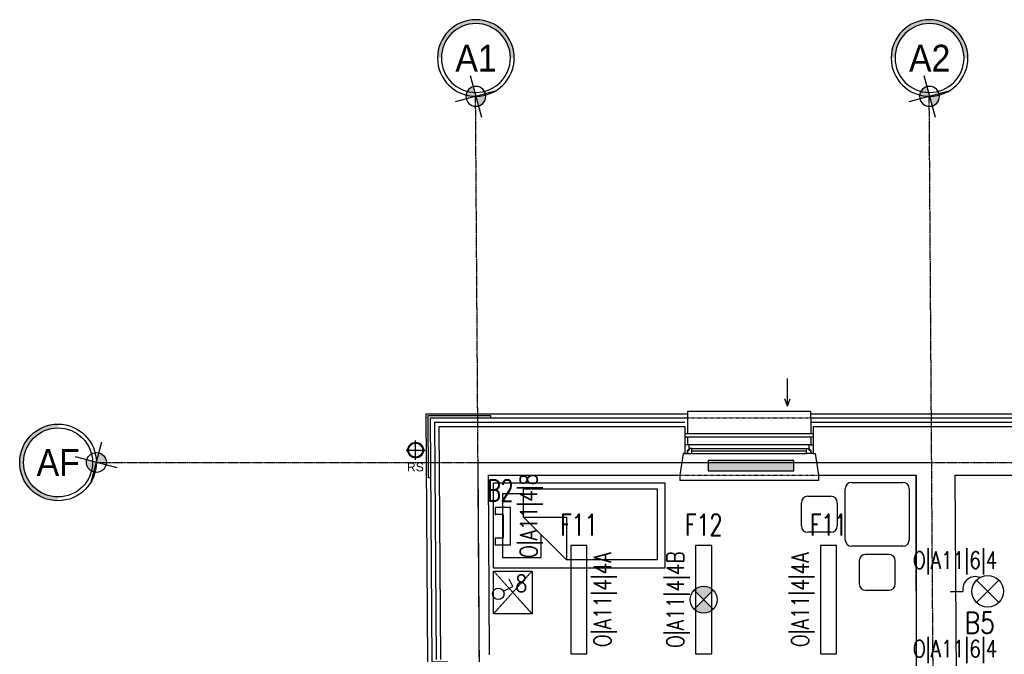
# Model space of a CAD drawing. Header units: inches. Extents: x -281236 to -70395, y 38777 to 102341.
# Tile 165 of 244: x -143289 to -142139, y 61452 to 62194. Entities that reach past the tile are written whole.
import ezdxf
from ezdxf.enums import TextEntityAlignment as Align

# ---------------------------------------------------------------- set-up
doc = ezdxf.new("R2010")
doc.units = ezdxf.units.IN
doc.header["$MEASUREMENT"] = 0
for name, pattern in [('CENTER', [2, 1.25, -0.25, 0.25, -0.25]), ('DASHDOT', [1, 0.5, -0.25, 0, -0.25]), ('DASHED2', [0.375, 0.25, -0.125])]:
    doc.linetypes.add(name, pattern=pattern)
doc.layers.get('0').update_dxf_attribs({"color": 101})
for name, color, linetype in [('E-80', 6, 'Continuous'), ('E-90', 6, 'Continuous'), ('E35', 6, 'Continuous'), ('Fas-balustrada-widok', 64, 'Continuous'), ('Ins-went-opis', 141, 'Continuous'), ('Ins-wod', 152, 'Continuous'), ('Ins-wod-opis', 155, 'Continuous'), ('Okn---okna', 5, 'Continuous'), ('Os-osie glowne', 8, 'CENTER'), ('Os-osie-opis', 8, 'Continuous'), ('Sc-cegla pelna', 32, 'Continuous'), ('Sc-izolacja term-obrys', 132, 'Continuous'), ('Sc-izolacja term-styropian', 151, 'STYROPIAN-KA'), ('Sc-kamien', 31, 'Continuous'), ('Sc-nadproza kon', 5, 'DASHED2'), ('W-idok', 9, 'Continuous'), ('Wym-zew', 9, 'Continuous'), ('Wyp-grzejniki', 56, 'Continuous'), ('Wyp-meble', 155, 'Continuous')]:
    doc.layers.add(name, color=color, linetype=linetype)
doc.layers.get('Wym-zew').off()
doc.styles.add('dwg_opis duży', font='ARIAL.TTF', dxfattribs={"width": 0.9})
doc.styles.add('ROMANS', font='romans', dxfattribs={"width": 0.85})
doc.styles.add('TYTUL2', font='ARIAL.TTF')
doc.linetypes.add('BATTING', pattern='A,0.0001,-0.1,[134,ltypeshp.shx,S=0.1,R=0,X=-0.1,Y=0],-0.2,[134,ltypeshp.shx,S=0.1,R=180,X=0.1,Y=0],-0.1', length=0.4001)
doc.linetypes.add('STYROPIAN-KA', pattern='A,0.0001,-0.1,[135,ltypeshp.shx,S=0.1,R=0,X=-0.1,Y=0],0,[135,ltypeshp.shx,S=0.1,R=180,X=0.1,Y=0],-0.1', length=0.2001)

# ---------------------------------------------------------------- blocks, each defined once
blk = doc.blocks.new('_STOLIK')
for p, q in [((46807.79824533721, 22348.94371445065), (46807.79824533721, 22376.01038111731)), ((46815.26491200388, 22383.47704778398), (46842.33157867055, 22383.47704778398)), ((46849.79824533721, 22376.01038111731), (46849.79824533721, 22348.94371445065)), ((46842.33157867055, 22341.47704778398), (46815.26491200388, 22341.47704778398)), ((46798.93157867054, 22332.14371445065), (46858.66491200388, 22332.14371445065)), ((46791.46491200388, 22264.94371445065), (46791.46491200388, 22324.67704778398)), ((46866.13157867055, 22324.67704778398), (46866.13157867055, 22264.94371445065)), ((46739.96491200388, 22308.34371445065), (46739.96491200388, 22281.27704778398)), ((46774.49824533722, 22315.81038111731), (46747.43157867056, 22315.81038111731)), ((46781.96491200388, 22281.27704778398), (46781.96491200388, 22308.34371445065)), ((46747.43157867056, 22273.81038111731), (46774.49824533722, 22273.81038111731)), ((46858.66491200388, 22257.47704778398), (46798.93157867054, 22257.47704778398))]:
    blk.add_line(p, q)
for centre, start, end in [((46815.26491200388, 22376.01038111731), 90, 180), ((46842.33157867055, 22376.01038111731), 0, 90), ((46815.26491200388, 22348.94371445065), 180, 270), ((46842.33157867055, 22348.94371445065), 270, 0), ((46798.93157867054, 22324.67704778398), 90, 180), ((46858.66491200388, 22324.67704778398), 0, 90), ((46747.43157867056, 22308.34371445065), 90, 180), ((46774.49824533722, 22308.34371445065), 0, 90), ((46747.43157867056, 22281.27704778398), 180, 270), ((46774.49824533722, 22281.27704778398), 270, 0), ((46798.93157867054, 22264.94371445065), 180, 270), ((46858.66491200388, 22264.94371445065), 270, 0)]:
    blk.add_arc(centre, 7.466666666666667, start, end)
blk = doc.blocks.new('loz033')
blk.add_lwpolyline([(0, 200), (100, 200), (100, 0), (0, 0)], close=True)
for points in [[(86.95023490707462, 164.8447571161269), (86.95023490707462, 189.432731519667), (12.36357108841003, 189.432731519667), (12.36357108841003, 144.4367480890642), (39.3564732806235, 144.4367480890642)], [(9.764482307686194, 114.8447571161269), (59.76448230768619, 164.8447571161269)], [(59.76448230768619, 164.8447571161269), (59.76448230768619, 114.8447571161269), (9.764482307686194, 114.8447571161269)], [(59.76448230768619, 164.8447571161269), (92.63855321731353, 164.8447571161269), (92.63855321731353, 8.301362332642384)], [(9.764482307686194, 8.301362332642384), (9.764482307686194, 114.8447571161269)], [(9.764482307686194, 8.301362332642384), (92.63855321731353, 8.301362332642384)]]:
    blk.add_lwpolyline(points)
blk = doc.blocks.new('_szafka_nocna')
blk.add_lwpolyline([(-25, 0), (25, 0), (25, -45), (-25, -45)], close=True)
at = {"linetype": 'DASHED2'}
for points in [[(25, 0), (-25, -45)], [(-25, 0), (25, -45)]]:
    blk.add_lwpolyline(points, dxfattribs=at)
blk = doc.blocks.new('E_WYPUSTL')
at = {"layer": 'E35'}
for p, q in [((0.2712232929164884, -0.1149121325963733), (0.5010329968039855, 0.1148975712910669)), ((0.2712232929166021, 0.1148975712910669), (0.5010329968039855, -0.1149121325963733)), ((0, 0), (0.1297632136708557, 0))]:
    blk.add_line(p, q, dxfattribs=at)
blk.add_circle((0.3861281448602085, -7.280652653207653e-06), 0.1624999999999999, dxfattribs=at)
blk.add_arc((0.2579450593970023, 0.02183029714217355), 0.1300274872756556, 67.68308181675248, 189.6651538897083, dxfattribs=at)
blk = doc.blocks.new('rura_spustowa')
at = {"layer": 'Ins-wod', "linetype": 'Continuous'}
for p, q in [((-11.25, 2.328306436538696e-10), (11.25, -1.164153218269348e-10)), ((-1.746229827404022e-10, -11.24999999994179), (1.746229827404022e-10, 11.25000000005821))]:
    blk.add_line(p, q, dxfattribs=at)
at = {"layer": 'Ins-wod', "linetype": 'Continuous', "ltscale": 25}
for radius in [9.25, 8.25]:
    blk.add_circle((0, 0), radius, dxfattribs=at)
blk = doc.blocks.new('ramiak_okna')
at = {"layer": 'Okn---okna'}
for p, q in [((145.0000000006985, 10.00000000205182), (4.999999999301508, 10.00000000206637)), ((7.999999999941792, 6.000000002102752), (142.0000000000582, 6.0000000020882)), ((7.999999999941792, 3.000000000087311), (142.0000000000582, 3.000000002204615)), ((7.999999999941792, 2.015440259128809e-09), (142.0000000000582, 2.037268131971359e-09))]:
    blk.add_line(p, q, dxfattribs=at)
for points in [[(4.999999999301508, 10.00000000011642), (0, 10), (0, 0), (2.999999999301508, 5.820766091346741e-11), (2.999999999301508, 4.000000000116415), (4.999999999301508, 4.000000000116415)], [(7.999999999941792, 6.000000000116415), (4.999999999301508, 6.000000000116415), (4.999999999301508, 4.000000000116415), (2.999999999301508, 4.000000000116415), (2.999999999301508, 5.820766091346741e-11), (4.999999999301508, 1.164153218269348e-10), (7.999999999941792, 5.820766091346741e-11)], [(142.0000000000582, 6.000000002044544), (145.0000000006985, 6.000000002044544), (145.0000000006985, 4.000000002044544), (147.0000000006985, 4.000000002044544), (147.0000000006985, 2.044544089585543e-09), (145.0000000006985, 2.044544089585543e-09), (142.0000000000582, 2.044544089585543e-09)], [(145.0000000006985, 10.00000000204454), (150, 10.00000000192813), (150, 1.928128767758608e-09), (147.0000000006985, 2.044544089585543e-09), (147.0000000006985, 4.000000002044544), (145.0000000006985, 4.000000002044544)]]:
    blk.add_lwpolyline(points, close=True, dxfattribs=at)
blk = doc.blocks.new('0630_STRZAŁKA')
at = {"ltscale": 0.5}
for points in [[(0, 2.091837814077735e-11), (-3.029876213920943, -8.560130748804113)], [(0, 2.091837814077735e-11), (-7.275957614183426e-12, -32.43254493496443)], [(-7.275957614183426e-12, 2.091837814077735e-11), (3.029876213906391, -8.560130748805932)]]:
    blk.add_lwpolyline(points, dxfattribs=at)
blk = doc.blocks.new('grzejnik_100')
at = {"layer": 'Wyp-grzejniki'}
h = blk.add_hatch(dxfattribs=at)
h.set_pattern_fill('DOTS', color=256, scale=0.5, style=0)
h.set_pattern_definition([(0, (-77492.9091523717, 37823.93992433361), (0.396875, 0.79375), [0, -0.79375])])
h.paths.add_polyline_path([(0, -100), (12, -100), (12, 0), (0, 0)])
blk.add_lwpolyline([(12, 0), (0, 0), (0, -100), (12, -100)], close=True, dxfattribs=at)
blk = doc.blocks.new('_opis_osi')
blk.add_hatch(color=256).paths.add_polyline_path([(32.0000000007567, -32.00000000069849), (28.80000000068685, -32.00000000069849, -1), (-28.80000000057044, -32.00000000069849), (-32.00000000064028, -32.00000000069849, 1)])
at = {"layer": 'Defpoints'}
h = blk.add_hatch(color=256, dxfattribs=at)
h.paths.add_polyline_path([(-2.153374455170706, -8.036502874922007, 0.4142135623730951), (8.036502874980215, -2.153374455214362), (5.820766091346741e-11, 0)])
h.paths.add_polyline_path([(-8.0365028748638, 2.153374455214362), (5.820766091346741e-11, 0), (2.153374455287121, 8.036502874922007, 0.4142135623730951)])
for radius in [32.00000000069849, 28.80000000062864]:
    blk.add_circle((5.820766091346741e-11, -32.00000000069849), radius)
for p, q in [((4.638037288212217, 17.30939080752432), (-4.638037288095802, -17.30939080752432)), ((17.30939080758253, -4.63803728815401), (-17.30939080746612, 4.63803728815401))]:
    blk.add_line(p, q, dxfattribs=at)
blk.add_circle((5.820766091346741e-11, 0), 8.320000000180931, dxfattribs=at)
at = {"style": 'dwg_opis duży', "width": 0.9}
blk.add_attdef('AXNAMEV', text='', height=22.40000000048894, rotation=90, dxfattribs=at).set_placement((5.820766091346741e-11, -32.00000000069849), align=Align.MIDDLE_CENTER)
blk = doc.blocks.new('_opis_osi_liczbowy')
blk.add_hatch(color=256).paths.add_polyline_path([(32.00000000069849, 32.00000000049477), (32.00000000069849, 28.80000000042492, -1), (32.00000000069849, -28.80000000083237), (32.00000000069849, -32.00000000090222, 1)])
at = {"layer": 'Defpoints'}
h = blk.add_hatch(color=256, dxfattribs=at)
h.paths.add_polyline_path([(-2.153374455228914, -8.036502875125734, 0.4142135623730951), (8.036502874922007, -2.153374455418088), (0, -2.037268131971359e-10)])
h.paths.add_polyline_path([(-8.036502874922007, 2.153374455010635), (0, -2.037268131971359e-10), (2.153374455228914, 8.03650287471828, 0.4142135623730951)])
for radius in [32.00000000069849, 28.80000000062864]:
    blk.add_circle((32.00000000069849, -2.037268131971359e-10), radius)
for p, q in [((4.63803728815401, 17.3093908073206), (-4.63803728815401, -17.30939080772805)), ((17.30939080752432, -4.638037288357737), (-17.30939080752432, 4.638037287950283))]:
    blk.add_line(p, q, dxfattribs=at)
blk.add_circle((0, -2.037268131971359e-10), 8.320000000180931, dxfattribs=at)
at = {"style": 'dwg_opis duży', "width": 0.9}
blk.add_attdef('AXNAMEH', text='', height=22.40000000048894, rotation=90, dxfattribs=at).set_placement((32.00000000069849, -2.037268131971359e-10), align=Align.MIDDLE_CENTER)

msp = doc.modelspace()

# ---------------------------------------------------------------- hatches: boundary and pattern name
at = {"layer": 'E35'}
h = msp.add_hatch(color=256, dxfattribs=at)
edge = h.paths.add_edge_path()
edge.add_line((-142489.8960020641, 61516.1270513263), (-142501.0329338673, 61527.26398312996))
edge.add_ellipse((-142489.8960020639, 61516.12705132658), major_axis=(11.1369318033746, -11.13693180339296), ratio=1, start_angle=90.00000000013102, end_angle=180.0000000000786, ccw=False)
edge.add_line((-142478.7590702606, 61527.26398312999), (-142489.8960020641, 61516.1270513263))
edge = h.paths.add_edge_path()
edge.add_line((-142501.0329338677, 61504.99011952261), (-142489.8960020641, 61516.1270513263))
edge.add_line((-142489.8960020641, 61516.1270513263), (-142478.7590702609, 61504.99011952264))
edge.add_ellipse((-142489.8960020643, 61516.12705132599), major_axis=(11.13693180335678, -11.13693180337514), ratio=1, start_angle=-89.99999999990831, end_angle=1.1789325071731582e-10, ccw=False)

# ---------------------------------------------------------------- linework, layer by layer
for p, q in [((-142753.5113786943, 61676.54256131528), (-142223.4995518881, 61676.54256131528)), ((-142749.8370676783, 61126.54256131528), (-142753.5113786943, 61676.54256131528)), ((-142715.7227087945, 61624.00606930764), (-142733.62262224, 61624.00606930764)), ((-142715.7227087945, 61579.75846967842), (-142715.7227087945, 61624.00606930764)), ((-142733.6226222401, 61623.15986876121), (-142733.6226222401, 61614.88522685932)), ((-142723.9973506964, 61615.73142740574), (-142733.62262224, 61615.73142740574)), ((-142723.9973506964, 61615.73142740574), (-142723.9973506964, 61588.03311158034)), ((-142723.9973506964, 61588.03311158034), (-142733.6226222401, 61588.03311158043)), ((-142733.6226222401, 61588.03311158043), (-142733.6226222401, 61579.75846967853)), ((-142715.7227087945, 61579.75846967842), (-142733.6226222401, 61579.75846967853)), ((-142712.7303850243, 61531.44727692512), (-142717.0044215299, 61539.98294397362)), ((-142723.7660910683, 61525.92140411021), (-142712.7303850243, 61531.44727692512)), ((-142501.0329338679, 61527.26398313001), (-142478.7590702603, 61504.99011952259)), ((-142501.0329338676, 61504.99011952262), (-142478.7590702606, 61527.26398312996))]:
    msp.add_line(p, q, dxfattribs=at)
for points in [[(-142626.2267469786, 61452.82719422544), (-142626.2267469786, 61579.42719422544), (-142645.2267469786, 61579.42719422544), (-142645.2267469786, 61452.82719422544)], [(-142480.3960020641, 61452.8270513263), (-142480.3960020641, 61579.4270513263), (-142499.3960020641, 61579.4270513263), (-142499.3960020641, 61452.8270513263)], [(-142334.5652571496, 61452.82690842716), (-142334.5652571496, 61579.42690842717), (-142353.5652571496, 61579.42690842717), (-142353.5652571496, 61452.82690842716)]]:
    msp.add_lwpolyline(points, close=True, dxfattribs=at)
for centre, radius in [((-142489.8960020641, 61516.12705132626), 15.74999999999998), ((-142729.8017191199, 61522.8992039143), 6.750000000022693)]:
    msp.add_circle(centre, radius, dxfattribs=at)
at = {"layer": 'Fas-balustrada-widok'}
for p, q in [((-142511.7881574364, 61706.54588444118), (-142361.7881577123, 61706.5457528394)), ((-142511.788153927, 61710.54588444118), (-142361.788154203, 61710.5457528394))]:
    msp.add_line(p, q, dxfattribs=at)
at = {"layer": 'Os-osie glowne'}
for p, q in [((-142728.5700211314, 57943.1224457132), (-142756.3710824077, 62104.60568310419)), ((-142198.5581943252, 57943.1224457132), (-142226.3592556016, 62104.60568310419))]:
    msp.add_line(p, q, dxfattribs=at)
msp.add_lwpolyline([(-143199.3964914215, 61676.54256131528), (-138010.8801488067, 61676.54256131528)], dxfattribs=at)
at = {"layer": 'Sc-cegla pelna'}
for p, q in [((-142741.4109289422, 61661.54652940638), (-142517.7882354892, 61661.54631027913)), ((-142740.00798664, 61451.54300415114), (-142741.4109289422, 61661.54652940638)), ((-142355.7881169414, 61661.54615153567), (-142241.7881635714, 61661.54603982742)), ((-142241.7881635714, 61526.54652941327), (-142241.7881635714, 61661.54652941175)), ((-142241.7881635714, 61661.54603982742), (-142241.7881635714, 61405.54652940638)), ((-142195.8739969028, 61661.54599483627), (-142055.3988343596, 61661.54585718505)), ((-142192.2719379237, 60997.56701255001), (-142195.8739969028, 61661.54599483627))]:
    msp.add_line(p, q, dxfattribs=at)
for points in [[(-142797.004328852, 61446.16122009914), (-142798.8266244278, 61718.54613627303), (-142511.7881466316, 61718.54588444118)], [(-142511.7881470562, 61718.54588444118), (-142511.7881466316, 61687.02980216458), (-142513.7881466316, 61687.02980216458), (-142517.7882354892, 61661.54631027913)], [(-142361.7881466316, 61718.54575283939), (-141922.3987596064, 61718.54536734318), (-141922.3987596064, 61687.02641709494), (-141924.3987596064, 61687.02641709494), (-141928.398776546, 61661.54573273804), (-142055.3988343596, 61661.54585718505)], [(-142361.7881469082, 61718.54575283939), (-142361.7881466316, 61687.02980216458), (-142359.7881466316, 61687.02980216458), (-142355.7881169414, 61661.54615153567)]]:
    msp.add_lwpolyline(points, dxfattribs=at)
at = {"layer": 'Sc-izolacja term-obrys'}
for p, q in [((-142364.788146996, 61728.54575547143), (-141919.3987596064, 61728.54536471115)), ((-142364.788146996, 61728.54575547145), (-142364.7881468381, 61710.54575547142)), ((-142364.788146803, 61706.54575547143), (-142364.7881467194, 61697.02980216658))]:
    msp.add_line(p, q, dxfattribs=at)
for points in [[(-142788.9844374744, 61443.2147463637), (-142806.9840355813, 61443.09446332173), (-142808.8937497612, 61728.54614510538), (-142508.788147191, 61728.54588180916), (-142508.7881469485, 61710.54588180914)], [(-142508.7881468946, 61706.54588180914), (-142508.7881467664, 61697.02980216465)]]:
    msp.add_lwpolyline(points, dxfattribs=at)
at = {"layer": 'Sc-izolacja term-styropian', "linetype": 'BATTING', "ltscale": 0.25}
msp.add_line((-142364.7881513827, 61723.54575547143), (-141919.3987639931, 61723.54536471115), dxfattribs=at)
msp.add_lwpolyline([(-142802.0042169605, 61446.12777010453), (-142803.8601870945, 61723.54614068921), (-142511.7881422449, 61723.54588444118)], dxfattribs=at)
at = {"layer": 'Sc-kamien'}
msp.add_lwpolyline([(-142808.4260219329, 61658.54454940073), (-142811.4260888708, 61658.54454940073), (-142811.9137471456, 61731.54454940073), (-142738.9137471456, 61731.55340151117), (-142738.9137471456, 61728.5534014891)], dxfattribs=at)
at = {"layer": 'Sc-nadproza kon', "linetype": 'DASHDOT', "ltscale": 0.5}
for p, q in [((-142508.7881471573, 61728.54575283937), (-142364.788146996, 61728.54575547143)), ((-142517.7882354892, 61661.54631027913), (-142355.7881169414, 61661.54615153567))]:
    msp.add_line(p, q, dxfattribs=at)
at = {"layer": 'W-idok'}
msp.add_line((-142364.7881470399, 61733.54575547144), (-141919.3987552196, 61733.54536471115), dxfattribs=at)
for points in [[(-142811.9839240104, 61443.06106123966), (-142813.9273124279, 61733.54614952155), (-142508.7881471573, 61733.54588180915)], [(-142364.788146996, 61728.54575547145), (-142364.788146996, 61736.04575283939), (-142508.7881471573, 61736.04575283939)], [(-142508.7881471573, 61736.04575283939), (-142508.7881471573, 61728.54575283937)], [(-142355.7881169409, 61661.54615153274), (-142355.7881169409, 61655.54572414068), (-142517.7862433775, 61655.54572379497)], [(-142517.7850918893, 61661.54609454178), (-142517.7850918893, 61655.54572414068)]]:
    msp.add_lwpolyline(points, dxfattribs=at)

# ---------------------------------------------------------------- block references
at = {"layer": 'E35', "xscale": 113.4, "yscale": 113.4, "zscale": 113.3999999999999}
msp.add_blockref('E_WYPUSTL', (-142201.7607891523, 61525.82849494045), dxfattribs=at)
at = {"layer": 'Ins-went-opis', "xscale": -1, "rotation": 180}
msp.add_blockref('0630_STRZAŁKA', (-142391.9955092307, 61742.19934524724), dxfattribs=at)
at = {"layer": 'Okn---okna'}
msp.add_blockref('ramiak_okna', (-142511.7881466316, 61687.02980216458), dxfattribs=at)
at = {"layer": 'Os-osie-opis'}
ref = msp.add_blockref('_opis_osi_liczbowy', (-142756.0433111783, 62104.60448404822), dxfattribs=dict(at, xscale=-1.399999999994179, yscale=1.399999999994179, zscale=1.4, rotation=270))
ref.add_attrib('AXNAMEH', 'A1', dxfattribs={"layer": '0', "height": 31.36000000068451, "style": 'dwg_opis duży', "width": 0.9}).set_placement((-142755.8315349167, 62149.25474325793), align=Align.MIDDLE_CENTER)
ref = msp.add_blockref('_opis_osi_liczbowy', (-142226.0314843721, 62104.60448404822), dxfattribs=dict(at, xscale=-1.399999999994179, yscale=1.399999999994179, zscale=1.4, rotation=270))
ref.add_attrib('AXNAMEH', 'A2', dxfattribs={"layer": '0', "height": 31.36000000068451, "style": 'dwg_opis duży', "width": 0.9}).set_placement((-142225.8197081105, 62149.25474325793), align=Align.MIDDLE_CENTER)
ref = msp.add_blockref('_opis_osi', (-143199.3964914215, 61676.54256131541), dxfattribs=dict(at, xscale=1.400000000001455, yscale=1.400000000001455, zscale=1.4, rotation=270))
ref.add_attrib('AXNAMEV', 'AF', dxfattribs={"layer": '0', "height": 31.36000000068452, "style": 'dwg_opis duży', "width": 0.9}).set_placement((-143243.9654627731, 61676.54256131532), align=Align.MIDDLE_CENTER)
at = {"layer": 'Wym-zew'}
msp.add_blockref('rura_spustowa', (-142826.3868246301, 61690.98521835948), dxfattribs=at)
at = {"layer": 'Wyp-grzejniki', "rotation": 90}
msp.add_blockref('grzejnik_100', (-142484.4854072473, 61666.67268232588), dxfattribs=at)
at = {"layer": 'Wyp-meble', "rotation": 90}
for name, p in [('loz033', (-142535.3957291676, 61552.89227679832)), ('_STOLIK', (-119992.286306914, 14787.12884155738)), ('_szafka_nocna', (-142735.395528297, 61524.55331151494))]:
    msp.add_blockref(name, p, dxfattribs=at)

# ---------------------------------------------------------------- texts
at = {"layer": 'E-80', "style": 'ROMANS', "width": 0.8}
msp.add_text('B5', height=25, dxfattribs=at).set_placement((-142167.3684466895, 61489.02595683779), align=Align.MIDDLE)
at = {"layer": 'E-90', "style": 'ROMANS', "width": 0.8}
for s, rotation, p in [('O|A11|4|8', 89.99999999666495, (-142692.8485190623, 61614.05499206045)), ('O|A11|4|4A', 89.99999999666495, (-142606.678729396, 61516.12719422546)), ('O|A11|4|4B', 89.99999999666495, (-142521.4922925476, 61516.12705132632)), ('O|A11|4|4A', 89.99999999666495, (-142375.6615476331, 61516.12690842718)), ('8', 3.335053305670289e-09, (-142702.994024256, 61535.07282857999))]:
    msp.add_text(s, height=20, rotation=rotation, dxfattribs=at).set_placement(p, align=Align.MIDDLE)
for p in [(-142196.0716815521, 61560.89078009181), (-142196.0716815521, 61457.2872033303)]:
    msp.add_text('O|A11|6|4', height=19.99999999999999, dxfattribs=at).set_placement(p, align=Align.MIDDLE)
at = {"layer": 'E35', "style": 'ROMANS', "width": 0.7}
for s, p in [('B2', (-142727.3965524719, 61643.76829622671)), ('F11', (-142635.7267469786, 61603.64570550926)), ('F12', (-142489.8960020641, 61603.64556261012)), ('F11', (-142344.0652571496, 61603.64541971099))]:
    msp.add_text(s, height=25, dxfattribs=at).set_placement(p, align=Align.MIDDLE)
at = {"layer": 'Ins-wod-opis', "style": 'TYTUL2'}
msp.add_text('RS', height=10.21230123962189, dxfattribs=at).set_placement((-142826.7383623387, 61671.2546580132), align=Align.MIDDLE)

doc.saveas('drawing.dxf')
